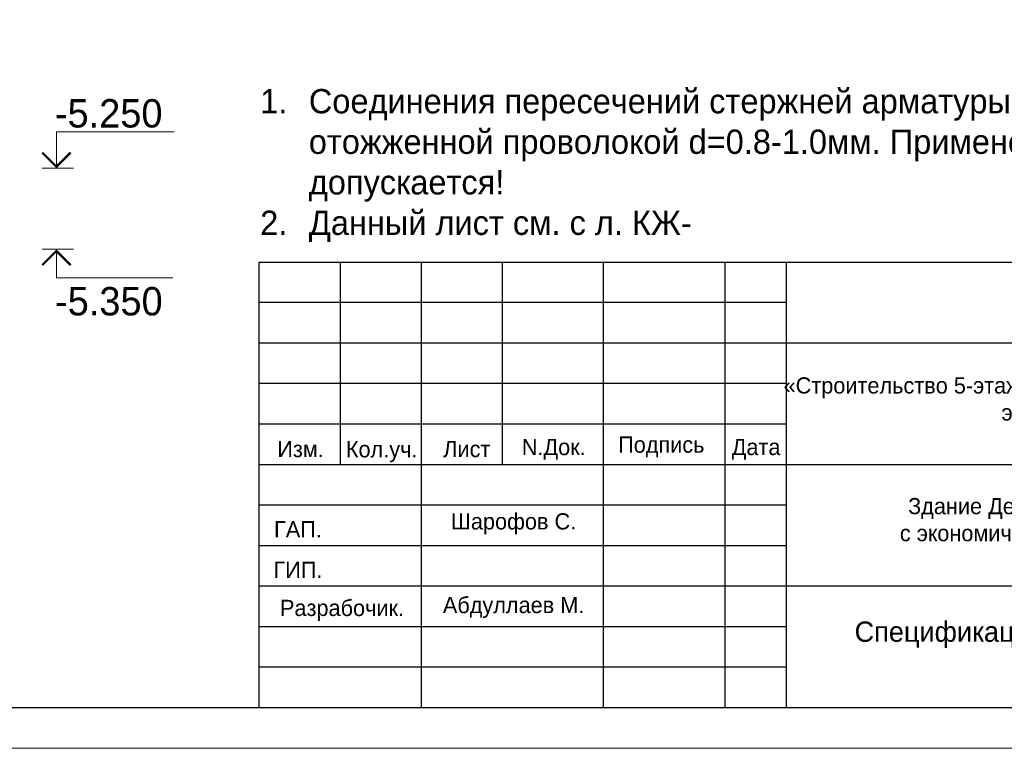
# Model space of a CAD drawing. Header units: millimetres. Extents: x -33345 to 4712671, y -3392 to 121473.
# Tile 189 of 256: x 1037238 to 1049378, y 44501 to 53493. Entities that reach past the tile are written whole.
import ezdxf

# ---------------------------------------------------------------- set-up
doc = ezdxf.new("R2010")
doc.units = ezdxf.units.MM
for name, color, linetype, lineweight in [('ACO-текст', 7, 'Continuous', 20), ('Lina', 7, 'Continuous', 20), ('Текст', 7, 'Continuous', 20)]:
    doc.layers.add(name, color=color, linetype=linetype, lineweight=lineweight)
doc.layers.add('Маркировка', color=7, linetype='Continuous')
doc.styles.add('ISO', font='isocpeui.ttf')
doc.styles.add('X-U-RW-01$0$StyleROMANS', font='GOTHIC.TTF')

# ---------------------------------------------------------------- blocks, each defined once
blk = doc.blocks.new('tryu')
at = {"layer": 'Lina', "ltscale": 10}
blk.add_lwpolyline([(-43721760, 22818632), (-43721760, 22788932), (-43763760, 22788932), (-43763760, 22818632)], close=True, dxfattribs=at)
at = {"layer": 'Lina', "lineweight": 30, "ltscale": 10}
blk.add_lwpolyline([(-43722260, 22818132), (-43722260, 22789432), (-43761760, 22789432), (-43761760, 22818132)], close=True, dxfattribs=at)
blk = doc.blocks.new('medgor')
at = {"ltscale": 25}
for p, q in [((-44011134, 22929075), (-44011134, 22934575)), ((-44010134, 22932075), (-44010134, 22934575)), ((-44009134, 22929075), (-44009134, 22934575)), ((-44008134, 22932075), (-44008134, 22934575)), ((-44006889, 22929075), (-44006889, 22934575)), ((-44005389, 22929075), (-44005389, 22934575)), ((-44004634, 22929075), (-44004634, 22934575)), ((-44004634, 22934075), (-44011134, 22934075)), ((-43992634, 22933575), (-44011134, 22933575)), ((-44004634, 22933075), (-44011134, 22933075)), ((-44004634, 22932575), (-44011134, 22932575)), ((-43992634, 22932075), (-44011134, 22932075)), ((-44004634, 22931575), (-44011134, 22931575)), ((-44004634, 22931075), (-44011134, 22931075)), ((-43992634, 22930575), (-44011134, 22930575)), ((-44004634, 22930075), (-44011134, 22930075)), ((-44004634, 22929575), (-44011134, 22929575))]:
    blk.add_line(p, q, dxfattribs=at)
blk.add_lwpolyline([(-44011134, 22934575), (-43992634, 22934575), (-43992634, 22929075), (-44011134, 22929075)], close=True, dxfattribs=at)
at = {"layer": 'Текст', "char_height": 200, "attachment_point": 8, "style": 'X-U-RW-01$0$StyleROMANS'}
for s, insert, width in [('\\pxqc;«Строительство 5-этажного административного здания Управления Департамента по борьбе с экономическими преступлениями города Ташкента»', (-43998711, 22932559), 11910.39), ('Изм.', (-44010625, 22932165), 748.42), ('Лист', (-44008575, 22932165), 748.42), ('N.Док.', (-44007503, 22932135), 748.42), ('Подпись', (-44006177, 22932165), 748.42), ('Дата', (-44005008, 22932135), 748.42), ('Кол.уч.', (-44009625, 22932105), 748.42), ('Здание Департамента по борьбе\\P с экономическими преступлениями', (-44001076, 22931070), 11910.39), ('ГАП.', (-44010657, 22931178), 748.42), ('Шарофов С.', (-44007998, 22931215), 2029.72), ('ГИП.', (-44010657, 22930678), 748.42), ('Абдуллаев М.', (-44007998, 22930183), 2180.46), ('Разрабочик.', (-44010114, 22930147), 748.42)]:
    blk.add_mtext(s, dxfattribs=dict(at, insert=insert, width=width))

msp = doc.modelspace()

# ---------------------------------------------------------------- linework, layer by layer
at = {"lineweight": 13}
for p, q in [((1037515.288, 51658.85), (1037900.288, 51658.85)), ((1037515.288, 50658.85), (1037900.288, 50658.85))]:
    msp.add_line(p, q, dxfattribs=at)
for points in [[(1037690.288, 51658.85), (1037690.288, 52106.85), (1039141.885, 52106.85)], [(1037690.288, 50658.85), (1037690.288, 50308.85), (1039126.527, 50308.85)]]:
    msp.add_lwpolyline(points, dxfattribs=at)
at = {"lineweight": 13, "const_width": 28}
for points in [[(1037515.288, 51853.646), (1037690.288, 51678.646), (1037865.288, 51853.646)], [(1037515.288, 50464.054), (1037690.288, 50639.054), (1037865.288, 50464.054)]]:
    msp.add_lwpolyline(points, dxfattribs=at)

# ---------------------------------------------------------------- block references
for name, p in [('tryu', (44780951.634, -22744430.79)), ('medgor', (45051325.745, -22884073.497))]:
    msp.add_blockref(name, p)

# ---------------------------------------------------------------- texts
at = {"lineweight": 25, "char_height": 350, "attachment_point": 1, "style": 'X-U-RW-01$0$StyleROMANS'}
for s, insert, width in [('-5.250', (1037671.698, 52512.015), 720.38352), ('-5.350', (1037673.518, 50193.399), 1399.13102)]:
    msp.add_mtext(s, dxfattribs=dict(at, insert=insert, width=width))
at = {"insert": (328516.802, 47688.501), "char_height": 300, "width": 15750.75644, "attachment_point": 1, "style": 'ISO'}
msp.add_mtext('\\pi2734.5;{\\H1.33333x;Примечание:\\H1.25003x; \\P\\pi0;}1. Данный лист читать совместно с листом {\\C1;КР-3.\\P}2. Бетонирование допускается после установки всех выпускаемых стержней в вертикальные конструкции.', dxfattribs=at)
at = {"layer": 'ACO-текст', "char_height": 300, "width": 17209.24487, "attachment_point": 1, "style": 'X-U-RW-01$0$StyleROMANS'}
for insert in [(955506.076, 52767.054), (996899.537, 52636.667), (1040202.768, 52636.667)]:
    msp.add_mtext('\\A1;\\pi-600,l600,t600;1.^IСоединения пересечений стержней арматуры выполнять вязаными стальной отожженной проволокой d=0.8-1.0мм. Применение ручной электродуговой сварки не допускается!\\P{\\A0;\\C0;2.^IДанный лист см. с л. КЖ-}', dxfattribs=dict(at, insert=insert))
at = {"layer": 'Маркировка', "insert": (1050191.636, 45751.326), "char_height": 250, "width": 5632.79877, "attachment_point": 5, "line_spacing_factor": 0.9, "style": 'X-U-RW-01$0$StyleROMANS'}
msp.add_mtext('{\\C0;Спецификация элементов Выпуск В-3.}', dxfattribs=at)

doc.saveas('drawing.dxf')
